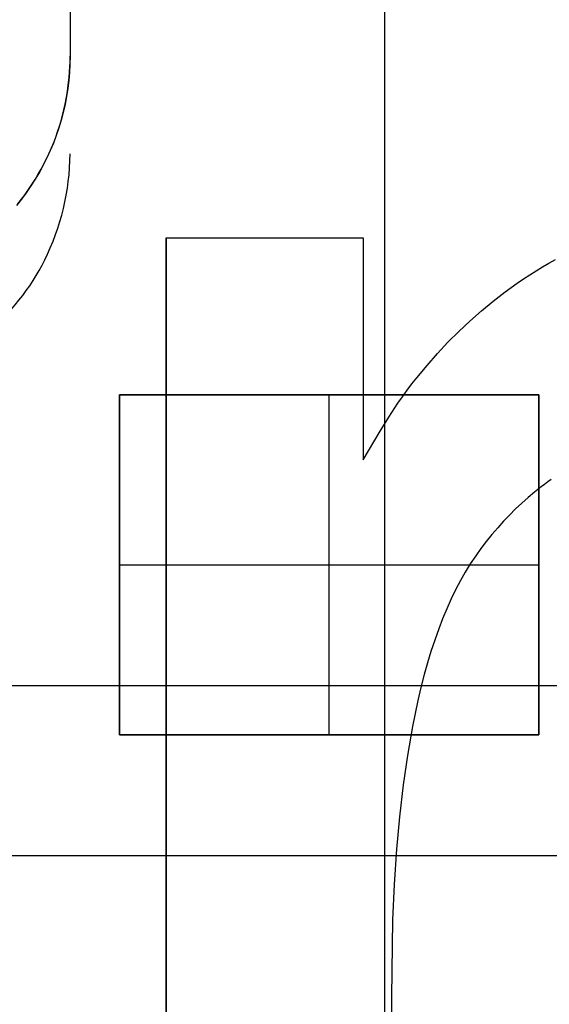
# Model space of a CAD drawing. Header units: millimetres. Extents: x -88 to 88, y -12 to 103.
# Tile 35 of 256: x -64.621 to -64.075, y 10.334 to 11.347. Entities that reach past the tile are written whole.
import ezdxf

# ---------------------------------------------------------------- set-up
doc = ezdxf.new("R2010")
doc.units = ezdxf.units.MM
doc.layers.add('Default', color=7, linetype='Continuous', true_color=0x000000)
doc.layers.add('TOP', color=7, linetype='Continuous', true_color=0xc80000)

msp = doc.modelspace()

# ---------------------------------------------------------------- linework, layer by layer
at = {"layer": 'Default', "color": 254, "true_color": 0xcad1ee, "extrusion": (1, 0, 0)}
for points in [[(11.3222, 1.6405), (12.4398, 1.6405)], [(11.3095, -2.4898), (12.4398, -2.4503)], [(11.6783, 0.2116), (5.1033, -2.9631)], [(5.1033, -2.9631), (11.6783, 0.2116)], [(4.7957, -2.7229), (11.5261, 0.5268)], [(4.7957, -2.7229), (11.5261, 0.5268)], [(11.5261, 0.5268), (4.7957, -2.7229)], [(11.3095, -2.4898), (11.3095, 1.6278)], [(11.3095, 1.6278), (11.3095, -2.4898)], [(11.1225, 8.2572), (11.1225, 8.308)], [(11.1225, 8.2572), (11.1225, 8.308)], [(11.1225, 8.2572), (11.1225, 8.308)], [(11.0845, 8.2572), (11.0845, 8.308)], [(11.0474, 8.2572), (11.0474, 8.308)], [(11.0082, 8.2572), (11.0082, 8.308)], [(11.0035, 8.2572), (11.0035, 8.308)], [(10.961, -4.9), (10.961, -7.82)], [(10.961, -7.82), (10.961, -4.9)], [(10.961, -4.9), (10.961, -7.82)], [(10.9523, 8.2572), (10.9523, 8.308)], [(10.8939, 8.2572), (10.8939, 8.308)], [(10.8713, 8.2572), (10.8713, 8.308)], [(10.8496, 8.2572), (10.8496, 8.308)], [(10.8242, 8.2572), (10.8242, 8.308)], [(10.7953, 8.2572), (10.7953, 8.308)], [(10.786, -7.82), (10.786, -4.9)], [(10.786, -7.82), (10.786, -4.9)], [(10.7609, 8.2572), (10.7609, 8.308)], [(10.7201, 8.2572), (10.7201, 8.308)], [(10.6731, 8.2572), (10.6731, 8.308)], [(10.611, -7.82), (10.611, -4.9)], [(10.611, -4.9), (10.611, -7.82)], [(10.6197, 8.2572), (10.6197, 8.308)], [(10.611, -7.82), (10.611, -4.9)], [(10.5595, 8.2572), (10.5595, 8.308)], [(10.4934, 8.2572), (10.4934, 8.308)], [(10.4205, 8.2572), (10.4205, 8.308)], [(10.3413, 8.2572), (10.3413, 8.308)]]:
    msp.add_lwpolyline(points, dxfattribs=at)
at = {"layer": 'Default', "color": 254, "true_color": 0xcad1ee}
for points in [[(-64.5689, 12.4398), (-64.5689, 11.3095)], [(-64.245, 1.3908), (-64.245, 12.4398)], [(-64.5689, 11.3095), (-64.569, 11.3012), (-64.5695, 11.2928), (-64.5702, 11.2845), (-64.5712, 11.2763), (-64.5725, 11.268), (-64.574, 11.2599), (-64.5759, 11.2517), (-64.578, 11.2437), (-64.5804, 11.2357), (-64.5831, 11.2278), (-64.5861, 11.22), (-64.5893, 11.2124), (-64.5928, 11.2048), (-64.5965, 11.1973), (-64.6005, 11.19), (-64.6048, 11.1829), (-64.6093, 11.1759), (-64.614, 11.169), (-64.619, 11.1623), (-64.6241, 11.1558)], [(-64.6228, 11.1574), (-64.619, 11.1623), (-64.6153, 11.1673), (-64.6117, 11.1723), (-64.6082, 11.1774), (-64.6049, 11.1827), (-64.6017, 11.1879), (-64.5987, 11.1933), (-64.5958, 11.1987), (-64.5931, 11.2041), (-64.5905, 11.2096), (-64.5881, 11.2151), (-64.5858, 11.2207), (-64.5837, 11.2262), (-64.5817, 11.2318), (-64.5799, 11.2375), (-64.5782, 11.2431), (-64.5767, 11.2487), (-64.5753, 11.2543), (-64.574, 11.26), (-64.5729, 11.2656), (-64.5719, 11.2712), (-64.5711, 11.2767), (-64.5704, 11.2823), (-64.5699, 11.2878), (-64.5694, 11.2933), (-64.5691, 11.2987), (-64.5689, 11.3041), (-64.5689, 11.3095)], [(-64.4699, 9.5004), (-64.4699, 11.1225)], [(-64.4699, 11.1225), (-64.2671, 11.1225)], [(-64.4699, 9.5004), (-64.4699, 11.1225)], [(-64.4699, 11.1225), (-64.2671, 11.1225)], [(-64.4699, 11.1225), (-64.4699, 9.5004)], [(-64.4699, 11.1225), (-64.2671, 11.1225)], [(-64.2671, 11.1225), (-64.2671, 10.8939)], [(-64.2671, 11.1225), (-64.2671, 10.8939)], [(-64.2671, 11.1225), (-64.2671, 10.8939)], [(-64.2671, 10.8939), (-64.2498, 10.9235), (-64.2408, 10.938), (-64.2313, 10.9523), (-64.2267, 10.959), (-64.2218, 10.9656), (-64.2169, 10.9721), (-64.2119, 10.9786), (-64.2014, 10.9912), (-64.1906, 11.0035), (-64.1798, 11.015), (-64.1687, 11.0261), (-64.1572, 11.0369), (-64.1454, 11.0474), (-64.1334, 11.0573), (-64.1211, 11.0668), (-64.1085, 11.0758), (-64.1021, 11.0802), (-64.0956, 11.0845), (-64.0891, 11.0886), (-64.0825, 11.0926), (-64.0759, 11.0964), (-64.0692, 11.1002)], [(-64.2671, 10.8939), (-64.2498, 10.9235), (-64.2408, 10.938), (-64.2313, 10.9523), (-64.2267, 10.959), (-64.2218, 10.9656), (-64.2169, 10.9721), (-64.2119, 10.9786), (-64.2014, 10.9912), (-64.1906, 11.0035), (-64.1798, 11.015), (-64.1687, 11.0261), (-64.1572, 11.0369), (-64.1454, 11.0474), (-64.1334, 11.0573), (-64.1211, 11.0668), (-64.1085, 11.0758), (-64.1021, 11.0802), (-64.0956, 11.0845), (-64.0891, 11.0886), (-64.0825, 11.0926), (-64.0759, 11.0964), (-64.0692, 11.1002)], [(-64.2671, 10.8939), (-64.2498, 10.9235), (-64.2408, 10.938), (-64.2313, 10.9523), (-64.2267, 10.959), (-64.2218, 10.9656), (-64.2169, 10.9721), (-64.2119, 10.9786), (-64.2014, 10.9912), (-64.1906, 11.0035), (-64.1798, 11.015), (-64.1687, 11.0261), (-64.1572, 11.0369), (-64.1454, 11.0474), (-64.1334, 11.0573), (-64.1211, 11.0668), (-64.1085, 11.0758), (-64.1021, 11.0802), (-64.0956, 11.0845), (-64.0891, 11.0886), (-64.0825, 11.0926), (-64.0759, 11.0964), (-64.0692, 11.1002)], [(-64.0863, 10.961), (-64.5181, 10.961)], [(-64.5181, 10.961), (-64.5181, 10.611)], [(-64.5181, 10.611), (-64.5181, 10.961)], [(-64.5181, 10.961), (-64.0863, 10.961)], [(-64.5181, 10.961), (-64.0863, 10.961)], [(-64.5181, 10.961), (-64.5181, 10.611)], [(-64.3022, 10.611), (-64.3022, 10.961)], [(-64.0863, 10.611), (-64.0863, 10.961)], [(-64.0863, 10.961), (-64.0863, 10.611)], [(-64.0863, 10.961), (-64.0863, 10.611)], [(-64.0735, 10.8737), (-64.077, 10.8713), (-64.0805, 10.8688), (-64.084, 10.8662), (-64.0874, 10.8636), (-64.0907, 10.8609), (-64.0973, 10.8553), (-64.1037, 10.8496), (-64.1102, 10.8435), (-64.1165, 10.8372), (-64.1226, 10.8308), (-64.1286, 10.8242), (-64.1346, 10.8173), (-64.1404, 10.8101), (-64.1459, 10.8028), (-64.1512, 10.7953), (-64.1568, 10.7869), (-64.162, 10.7784), (-64.1669, 10.7697), (-64.1716, 10.7609), (-64.1765, 10.7509), (-64.181, 10.7408), (-64.1853, 10.7305), (-64.1893, 10.7201), (-64.1934, 10.7085), (-64.1973, 10.6968), (-64.2008, 10.685), (-64.2042, 10.6731), (-64.2076, 10.6598), (-64.2108, 10.6465), (-64.2137, 10.6331), (-64.2164, 10.6197), (-64.2216, 10.5896), (-64.2259, 10.5595), (-64.2297, 10.5265), (-64.2327, 10.4934), (-64.2352, 10.457), (-64.2368, 10.4205), (-64.2381, 10.3413)], [(-64.0735, 10.8737), (-64.077, 10.8713), (-64.0805, 10.8688), (-64.084, 10.8662), (-64.0874, 10.8636), (-64.0907, 10.8609), (-64.0973, 10.8553), (-64.1037, 10.8496), (-64.1102, 10.8435), (-64.1165, 10.8372), (-64.1226, 10.8308), (-64.1286, 10.8242), (-64.1346, 10.8173), (-64.1404, 10.8101), (-64.1459, 10.8028), (-64.1512, 10.7953), (-64.1568, 10.7869), (-64.162, 10.7784), (-64.1669, 10.7697), (-64.1716, 10.7609), (-64.1765, 10.7509), (-64.181, 10.7408), (-64.1853, 10.7305), (-64.1893, 10.7201), (-64.1934, 10.7085), (-64.1973, 10.6968), (-64.2008, 10.685), (-64.2042, 10.6731), (-64.2076, 10.6598), (-64.2108, 10.6465), (-64.2137, 10.6331), (-64.2164, 10.6197), (-64.2216, 10.5896), (-64.2259, 10.5595), (-64.2297, 10.5265), (-64.2327, 10.4934), (-64.2352, 10.457), (-64.2368, 10.4205), (-64.2381, 10.3413)], [(-64.0735, 10.8737), (-64.077, 10.8713), (-64.0805, 10.8688), (-64.084, 10.8662), (-64.0874, 10.8636), (-64.0907, 10.8609), (-64.0973, 10.8553), (-64.1037, 10.8496), (-64.1102, 10.8435), (-64.1165, 10.8372), (-64.1226, 10.8308), (-64.1286, 10.8242), (-64.1346, 10.8173), (-64.1404, 10.8101), (-64.1459, 10.8028), (-64.1512, 10.7953), (-64.1568, 10.7869), (-64.162, 10.7784), (-64.1669, 10.7697), (-64.1716, 10.7609), (-64.1765, 10.7509), (-64.181, 10.7408), (-64.1853, 10.7305), (-64.1893, 10.7201), (-64.1934, 10.7085), (-64.1973, 10.6968), (-64.2008, 10.685), (-64.2042, 10.6731), (-64.2076, 10.6598), (-64.2108, 10.6465), (-64.2137, 10.6331), (-64.2164, 10.6197), (-64.2216, 10.5896), (-64.2259, 10.5595), (-64.2297, 10.5265), (-64.2327, 10.4934), (-64.2352, 10.457), (-64.2368, 10.4205), (-64.2381, 10.3413)], [(-64.5181, 10.786), (-64.0863, 10.786)], [(-66.7152, 10.6618), (-54.7772, 10.6618)], [(-64.5181, 10.611), (-64.0863, 10.611)], [(-64.0863, 10.611), (-64.5181, 10.611)], [(-64.0863, 10.611), (-64.5181, 10.611)], [(-64.2381, 10.3413), (-64.2381, 9.5004)], [(-64.2381, 10.3413), (-64.2381, 9.5004)], [(-64.2381, 10.3413), (-64.2381, 9.5004)]]:
    msp.add_lwpolyline(points, dxfattribs=at)
at = {"layer": 'Default', "color": 254, "true_color": 0xcad1ee, "extrusion": (5.15459e-14, 1, -5.38134e-11)}
msp.add_lwpolyline([(64.8102, 1.8818), (64.8019, 1.8817), (64.7937, 1.8812), (64.7855, 1.8805), (64.7773, 1.8796), (64.7692, 1.8783), (64.7611, 1.8768), (64.753, 1.8749), (64.7451, 1.8729), (64.7372, 1.8705), (64.7294, 1.8679), (64.7217, 1.865), (64.714, 1.8618), (64.7065, 1.8584), (64.6992, 1.8547), (64.6919, 1.8508), (64.6848, 1.8467), (64.6778, 1.8423), (64.671, 1.8376), (64.6644, 1.8328), (64.6579, 1.8277), (64.6516, 1.8224), (64.6455, 1.8169), (64.6396, 1.8111), (64.6338, 1.8052), (64.6283, 1.7991), (64.623, 1.7928), (64.6179, 1.7863), (64.613, 1.7797), (64.6084, 1.7728), (64.604, 1.7659), (64.5998, 1.7588), (64.5959, 1.7515), (64.5923, 1.7441), (64.5889, 1.7366), (64.5857, 1.729), (64.5828, 1.7213), (64.5802, 1.7135), (64.5778, 1.7056), (64.5757, 1.6976), (64.5739, 1.6896), (64.5724, 1.6815), (64.5711, 1.6734), (64.5701, 1.6652), (64.5694, 1.657), (64.569, 1.6487), (64.5689, 1.6405)], dxfattribs=at)
at = {"layer": 'Default', "color": 254, "true_color": 0xcad1ee, "extrusion": (1, 4.63493e-13, -4.93935e-12)}
msp.add_lwpolyline([(11.3095, 1.6278), (11.3095, 1.6281), (11.3095, 1.6284), (11.3095, 1.6287), (11.3095, 1.6289), (11.3096, 1.6292), (11.3096, 1.6295), (11.3096, 1.6298), (11.3097, 1.6301), (11.3098, 1.6304), (11.3098, 1.6307), (11.3099, 1.631), (11.31, 1.6313), (11.3101, 1.6316), (11.3102, 1.6319), (11.3103, 1.6322), (11.3104, 1.6325), (11.3105, 1.6328), (11.3106, 1.6331), (11.3108, 1.6333), (11.3109, 1.6336), (11.3111, 1.6339), (11.3112, 1.6342), (11.3114, 1.6345), (11.3116, 1.6347), (11.3117, 1.635), (11.3119, 1.6353), (11.3121, 1.6355), (11.3123, 1.6358), (11.3125, 1.6361), (11.3128, 1.6363), (11.313, 1.6365), (11.3132, 1.6368), (11.3134, 1.637), (11.3137, 1.6372), (11.3139, 1.6374), (11.3142, 1.6377), (11.3144, 1.6379), (11.3147, 1.6381), (11.315, 1.6382), (11.3152, 1.6384), (11.3155, 1.6386), (11.3158, 1.6388), (11.3161, 1.6389), (11.3164, 1.6391), (11.3166, 1.6392), (11.3169, 1.6394), (11.3172, 1.6395), (11.3175, 1.6396), (11.3178, 1.6397), (11.3181, 1.6398), (11.3184, 1.6399), (11.3187, 1.64), (11.319, 1.6401), (11.3193, 1.6402), (11.3196, 1.6402), (11.3199, 1.6403), (11.3202, 1.6403), (11.3205, 1.6404), (11.3208, 1.6404), (11.321, 1.6404), (11.3213, 1.6405), (11.3216, 1.6405), (11.3219, 1.6405), (11.3222, 1.6405)], dxfattribs=at)
at = {"layer": 'Default', "color": 254, "true_color": 0xcad1ee, "extrusion": (5.18039e-10, 0.707107, 0.707107)}
msp.add_lwpolyline([(64.8102, -6.601), (64.8048, -6.601), (64.7994, -6.6012), (64.794, -6.6015), (64.7885, -6.6019), (64.783, -6.6025), (64.7774, -6.6032), (64.7719, -6.604), (64.7663, -6.605), (64.7607, -6.6061), (64.755, -6.6074), (64.7494, -6.6087), (64.7438, -6.6103), (64.7382, -6.612), (64.7325, -6.6138), (64.7269, -6.6158), (64.7214, -6.6179), (64.7158, -6.6202), (64.7103, -6.6226), (64.7048, -6.6252), (64.6993, -6.6279), (64.694, -6.6308), (64.6886, -6.6338), (64.6833, -6.637), (64.6781, -6.6403), (64.673, -6.6438), (64.6679, -6.6473), (64.663, -6.6511), (64.6581, -6.6549), (64.6533, -6.6589), (64.6486, -6.663), (64.644, -6.6673), (64.6396, -6.6716), (64.6352, -6.6761), (64.631, -6.6807), (64.6268, -6.6854), (64.6228, -6.6902), (64.619, -6.6951), (64.6153, -6.7), (64.6117, -6.7051), (64.6082, -6.7102), (64.6049, -6.7154), (64.6017, -6.7207), (64.5987, -6.726), (64.5958, -6.7314), (64.5931, -6.7369), (64.5905, -6.7424), (64.5881, -6.7479), (64.5858, -6.7534), (64.5837, -6.759), (64.5817, -6.7646), (64.5799, -6.7702), (64.5782, -6.7759), (64.5767, -6.7815), (64.5753, -6.7871), (64.574, -6.7927), (64.5729, -6.7984), (64.5719, -6.804), (64.5711, -6.8095), (64.5704, -6.8151), (64.5699, -6.8206), (64.5694, -6.8261), (64.5691, -6.8315), (64.5689, -6.8369), (64.5689, -6.8423)], dxfattribs=at)
at = {"layer": 'Default', "color": 254, "true_color": 0xcad1ee, "extrusion": (2.54432e-11, -0.0349, 0.999391)}
msp.add_lwpolyline([(-64.8102, 10.9743), (-64.8052, 10.9743), (-64.8002, 10.9745), (-64.7953, 10.9748), (-64.7904, 10.9751), (-64.7856, 10.9755), (-64.7808, 10.9761), (-64.776, 10.9767), (-64.7713, 10.9774), (-64.7667, 10.9782), (-64.762, 10.9791), (-64.7575, 10.98), (-64.7529, 10.9811), (-64.7484, 10.9822), (-64.744, 10.9835), (-64.7396, 10.9848), (-64.7352, 10.9862), (-64.7304, 10.9879), (-64.7249, 10.9899), (-64.7192, 10.9922), (-64.7137, 10.9945), (-64.7085, 10.9968), (-64.7035, 10.9992), (-64.6985, 11.0017), (-64.6936, 11.0042), (-64.6888, 11.0069), (-64.6842, 11.0097), (-64.6796, 11.0126), (-64.675, 11.0156), (-64.6706, 11.0186), (-64.6663, 11.0218), (-64.6621, 11.0251), (-64.6579, 11.0284), (-64.6534, 11.0322), (-64.6484, 11.0367), (-64.6433, 11.0414), (-64.6385, 11.0461), (-64.634, 11.0508), (-64.6297, 11.0555), (-64.6255, 11.0602), (-64.6215, 11.0651), (-64.6177, 11.07), (-64.614, 11.075), (-64.6104, 11.08), (-64.607, 11.0852), (-64.6038, 11.0904), (-64.6007, 11.0957), (-64.5978, 11.101), (-64.595, 11.1065), (-64.5922, 11.1124), (-64.5893, 11.119), (-64.5864, 11.1258), (-64.5838, 11.1326), (-64.5815, 11.1393), (-64.5794, 11.146), (-64.5775, 11.1528), (-64.5757, 11.1596), (-64.5742, 11.1664), (-64.5729, 11.1733), (-64.5717, 11.1803), (-64.5708, 11.1873), (-64.57, 11.1943), (-64.5694, 11.2014), (-64.5691, 11.2085), (-64.5689, 11.2157)], dxfattribs=at)
at = {"layer": 'TOP', "color": 254, "true_color": 0xcad1ee, "extrusion": (-9.97247e-08, 1, -3.30162e-09)}
msp.add_lwpolyline([(65.7889, 12.7819), (62.9295, 12.8766)], dxfattribs=at)
at = {"layer": 'TOP', "color": 254, "true_color": 0xcad1ee, "extrusion": (0, 1, 0)}
msp.add_lwpolyline([(62.9295, 12.5762), (65.7889, 12.4815)], dxfattribs=at)
at = {"layer": 'TOP', "color": 254, "true_color": 0xcad1ee}
msp.add_lwpolyline([(-65.7889, 10.4867), (-62.9295, 10.4867)], dxfattribs=at)
at = {"layer": 'TOP', "color": 254, "true_color": 0xcad1ee, "extrusion": (1, 0, 0)}
msp.add_lwpolyline([(10.4867, 12.5294), (10.4867, 12.8298)], dxfattribs=at)

doc.saveas('drawing.dxf')
